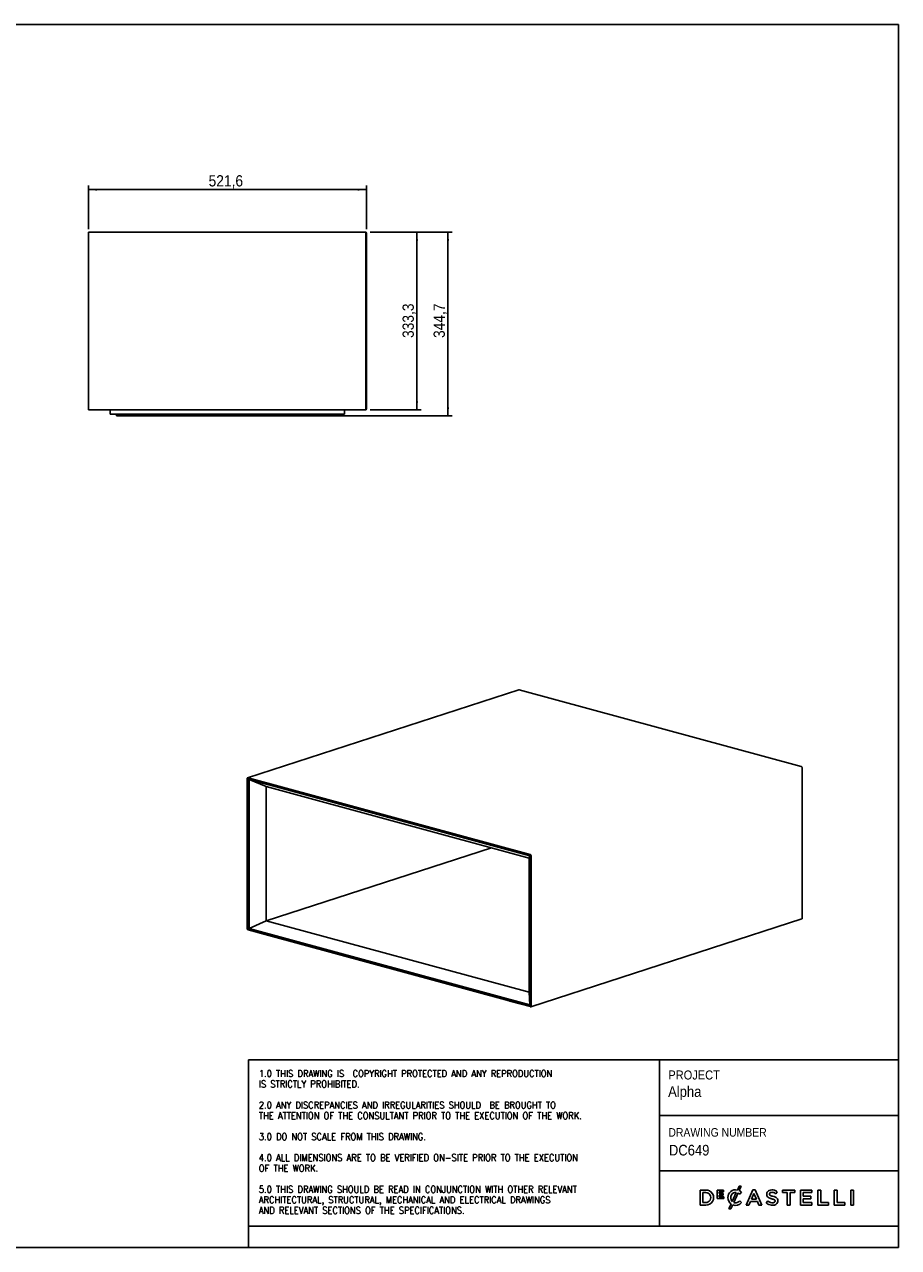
# Model space of a CAD drawing. Header units: millimetres. Extents: x 360 to 3640, y 24 to 2320.
# Tile 2 of 2: x 2000 to 3640, y 24 to 2320. Entities that reach past the tile are written whole.
import ezdxf

# ---------------------------------------------------------------- set-up
doc = ezdxf.new("R2010")
doc.units = ezdxf.units.MM
doc.header["$LTSCALE"] = 8
doc.linetypes.add('SLD-Solido', pattern=[0])
for name, color, linetype in [('NOTE', 3, 'SLD-Solido'), ('QUOTE', 1, 'SLD-Solido'), ('SCHIZZI', 9, 'Continuous')]:
    doc.layers.add(name, color=color, linetype=linetype)
doc.styles.add('SLDTEXTSTYLE0', font='GOTHIC.TTF', dxfattribs={"width": 0.913})
doc.styles.add('SLDTEXTSTYLE1', font='romans__.ttf', dxfattribs={"width": 0.893})
doc.dimstyles.new('SLDDIMSTYLE0', dxfattribs={"dimtxt": 21.166667, "dimasz": 16, "dimexe": 0, "dimexo": 0.0625, "dimgap": 5.291667, "dimtad": 1, "dimdec": 1, "dimrnd": 1e-09, "dimzin": 12, "dimdsep": 46, "dimtxsty": 'SLDTEXTSTYLE0', "dimsah": 1, "dimcen": 0.09, "dimadec": 0, "dimazin": 3, "dimtfac": 1, "dimtdec": 1, "dimtofl": 0, "dimtmove": 0, "dimatfit": 3, "dimfxl": 1, "dimfrac": 2, "dimtolj": 1, "dimtzin": 12, "dimarcsym": 0})

# ---------------------------------------------------------------- blocks, each defined once
blk = doc.blocks.new('_D_8')
at = {"layer": 'QUOTE', "transparency": 16777216}
for p, q in [((2120.3, 1936.2), (2120.3, 2018.3)), ((2641.9, 2010.3), (2120.3, 2010.3)), ((2641.9, 1936.2), (2641.9, 2018.3))]:
    blk.add_line(p, q, dxfattribs=at)
for points in [[(2120.3, 2010.3), (2136.3, 2008.3), (2136.3, 2012.3)], [(2641.9, 2010.3), (2625.9, 2012.3), (2625.9, 2008.3)]]:
    blk.add_solid(points, dxfattribs=at)
at = {"layer": 'QUOTE', "transparency": 16777216, "insert": (2345.9, 2037.4), "char_height": 21.17, "attachment_point": 1, "style": 'SLDTEXTSTYLE0'}
blk.add_mtext('521,6', dxfattribs=at)
blk = doc.blocks.new('_D_9')
at = {"layer": 'QUOTE', "transparency": 16777216}
for p, q in [((2649.3, 1930.3), (2744.8, 1930.3)), ((2736.8, 1930.3), (2736.8, 1597)), ((2649.3, 1597), (2744.8, 1597))]:
    blk.add_line(p, q, dxfattribs=at)
for points in [[(2736.8, 1930.3), (2734.8, 1914.3), (2738.8, 1914.3)], [(2736.8, 1597), (2738.8, 1613), (2734.8, 1613)]]:
    blk.add_solid(points, dxfattribs=at)
at = {"layer": 'QUOTE', "transparency": 16777216, "insert": (2709.8, 1731.8), "char_height": 21.17, "attachment_point": 1, "rotation": 90, "style": 'SLDTEXTSTYLE0'}
blk.add_mtext('333,3', dxfattribs=at)
blk = doc.blocks.new('_D_10')
at = {"layer": 'QUOTE', "transparency": 16777216}
for p, q in [((2649.3, 1930.3), (2803.1, 1930.3)), ((2795.1, 1585.7), (2795.1, 1930.3)), ((2203.4, 1585.7), (2803.1, 1585.7))]:
    blk.add_line(p, q, dxfattribs=at)
for points in [[(2795.1, 1930.3), (2793.1, 1914.3), (2797.1, 1914.3)], [(2795.1, 1585.7), (2797.1, 1601.7), (2793.1, 1601.7)]]:
    blk.add_solid(points, dxfattribs=at)
at = {"layer": 'QUOTE', "transparency": 16777216, "insert": (2768, 1731.8), "char_height": 21.17, "attachment_point": 1, "rotation": 90, "style": 'SLDTEXTSTYLE0'}
blk.add_mtext('344,7', dxfattribs=at)

msp = doc.modelspace()

# ---------------------------------------------------------------- linework, layer by layer
for p, q in [((2120.83, 1930.34), (2641.31, 1930.34)), ((2641.31, 1929.34), (2641.31, 1930.34)), ((2641.34, 1929.34), (2641.34, 1930.34)), ((2120.29, 1928.22), (2120.29, 1599.22)), ((2641.27, 1928.34), (2640.77, 1928.34)), ((2640.77, 1599.22), (2640.77, 1928.22)), ((2641.27, 1599.22), (2641.27, 1928.22)), ((2641.41, 1928.34), (2641.91, 1928.34)), ((2641.41, 1928.22), (2641.41, 1599.22)), ((2641.91, 1928.22), (2641.91, 1599.22)), ((2120.81, 1597.04), (2641.3, 1597.04)), ((2139.22, 1597.04), (2139.22, 1597.01)), ((2139.23, 1597.04), (2139.23, 1597.01)), ((2142.29, 1597.01), (2142.29, 1597.04)), ((2142.3, 1597.01), (2142.3, 1597.04)), ((2161.29, 1588.69), (2161.29, 1597.04)), ((2600.9, 1588.69), (2161.29, 1588.69)), ((2173.32, 1588.69), (2173.32, 1585.69)), ((2174.82, 1585.69), (2173.32, 1585.69)), ((2191.28, 1585.69), (2174.82, 1585.69)), ((2195.38, 1585.69), (2191.28, 1585.69)), ((2204.88, 1585.69), (2195.38, 1585.69)), ((2205.28, 1585.69), (2204.88, 1585.69)), ((2205.28, 1585.69), (2205.28, 1588.69)), ((2600.9, 1588.69), (2600.9, 1597.04)), ((2641.26, 1599.04), (2640.76, 1599.04)), ((2641.3, 1598.04), (2641.3, 1597.04)), ((2641.31, 1598.04), (2641.31, 1597.04)), ((2641.36, 1598.04), (2641.31, 1598.04)), ((2641.36, 1597.04), (2641.31, 1597.04)), ((2641.36, 1598.04), (2641.36, 1597.04)), ((2641.41, 1599.04), (2641.91, 1599.04)), ((2927.73, 1071.12), (2419.05, 906.26)), ((3457.98, 927.11), (2928.69, 1070.96)), ((3459.6, 642.5), (3459.6, 924.51)), ((2418.39, 905.16), (2418.92, 904.73)), ((2418.39, 623.05), (2418.39, 905.05)), ((2418.92, 622.61), (2418.92, 904.62)), ((2420.27, 905.18), (2419.76, 905.01)), ((2419.76, 905.01), (2950.41, 760.79)), ((2419.76, 905.01), (2419.76, 622.14)), ((2419.9, 906.15), (2419.9, 905.29)), ((2420.02, 906.1), (2949.3, 762.25)), ((2420.02, 905.25), (2420.02, 906.1)), ((2420.02, 905.25), (2949.3, 761.4)), ((2421.78, 902.74), (2948.45, 759.61)), ((2421.78, 623.31), (2421.78, 902.74)), ((2421.78, 902.74), (2453.77, 889.65)), ((2947.69, 755.42), (2453.77, 889.65)), ((2453.78, 889.65), (2453.78, 637.64)), ((2876.7, 774.71), (2453.78, 637.64)), ((2947.69, 755.42), (2948.45, 759.61)), ((2948.45, 759.61), (2948.45, 480.17)), ((2949.3, 761.4), (2949.3, 762.25)), ((2949.42, 762.21), (2949.42, 761.35)), ((2950.93, 759.77), (2950.4, 760.2)), ((2950.4, 760.09), (2950.4, 478.09)), ((2950.93, 759.66), (2950.93, 477.65)), ((2947.68, 503.42), (2947.68, 755.42)), ((2418.39, 622.89), (2418.93, 622.46)), ((2419.76, 622.14), (2950.39, 477.93)), ((2419.92, 620.45), (2419.92, 621.31)), ((2458.76, 610.75), (2419.99, 621.28)), ((2419.99, 621.28), (2419.99, 620.43)), ((2458.76, 609.89), (2419.99, 620.43)), ((2453.77, 637.64), (2421.78, 623.31)), ((2948.45, 480.17), (2421.78, 623.31)), ((2453.78, 637.64), (2453.77, 637.64)), ((2453.77, 637.64), (2947.69, 503.41)), ((2950.25, 476.39), (3458.92, 641.24)), ((2460.1, 611.18), (2458.76, 610.75)), ((2458.76, 610.75), (2458.76, 609.89)), ((2459.16, 610.02), (2458.76, 609.89)), ((2459.11, 610.89), (2460.05, 611.19)), ((2910.04, 488.33), (2459.11, 610.89)), ((2910.04, 487.48), (2459.16, 610.02)), ((2910.98, 488.64), (2910.04, 488.33)), ((2910.04, 488.33), (2910.04, 487.48)), ((2910.56, 487.64), (2910.04, 487.48)), ((2910.56, 487.93), (2911.94, 488.38)), ((2949.33, 477.39), (2910.56, 487.93)), ((2910.56, 487.93), (2910.56, 487.07)), ((2949.33, 476.53), (2910.56, 487.07)), ((2947.69, 503.41), (2947.68, 503.42)), ((2948.45, 480.17), (2947.69, 503.41)), ((2949.33, 477.39), (2949.33, 476.53)), ((2949.4, 476.5), (2949.4, 477.36)), ((2950.93, 477.49), (2950.39, 477.93))]:
    msp.add_line(p, q)
for points, knots in [([(2120.29, 1928.34), (2120.28, 1928.59), (2120.27, 1929.1), (2120.39, 1929.76), (2120.56, 1930.15), (2120.71, 1930.32), (2120.79, 1930.34), (2120.83, 1930.34)], [0, 0, 0, 0, 0.2328601, 0.4765948, 0.7317021, 0.8643336, 1, 1, 1, 1]), ([(2641.31, 1930.34), (2641.27, 1930.33), (2641.18, 1930.31), (2641.06, 1930.16), (2640.95, 1929.94), (2640.84, 1929.58), (2640.76, 1929.04), (2640.76, 1928.57), (2640.77, 1928.34)], [0, 0, 0, 0, 0.1481253, 0.2895909, 0.4244436, 0.5527382, 0.7888862, 1, 1, 1, 1]), ([(2641.31, 1929.34), (2641.31, 1929.34), (2641.3, 1929.33), (2641.27, 1929.23), (2641.25, 1929.03), (2641.24, 1928.7), (2641.26, 1928.46), (2641.27, 1928.34)], [0, 0, 0, 0, 0.1533332, 0.2982804, 0.5623903, 0.7955099, 1, 1, 1, 1]), ([(2641.31, 1930.34), (2641.32, 1930.34), (2641.33, 1930.34), (2641.33, 1930.34), (2641.34, 1930.34)], [0, 0, 0, 0, 0.5541628, 1, 1, 1, 1]), ([(2641.31, 1929.34), (2641.32, 1929.34), (2641.33, 1929.34), (2641.33, 1929.34), (2641.34, 1929.34)], [0, 0, 0, 0, 0.5541628, 1, 1, 1, 1]), ([(2641.34, 1930.34), (2641.34, 1930.34), (2641.35, 1930.34), (2641.36, 1930.34), (2641.36, 1930.34)], [0, 0, 0, 0, 0.565825, 1, 1, 1, 1]), ([(2641.34, 1929.34), (2641.34, 1929.34), (2641.35, 1929.34), (2641.36, 1929.34), (2641.36, 1929.34)], [0, 0, 0, 0, 0.565825, 1, 1, 1, 1]), ([(2641.91, 1928.34), (2641.91, 1928.59), (2641.92, 1929.1), (2641.8, 1929.76), (2641.64, 1930.15), (2641.48, 1930.32), (2641.4, 1930.34), (2641.36, 1930.34)], [0, 0, 0, 0, 0.2328461, 0.4765753, 0.7316869, 0.8643246, 1, 1, 1, 1]), ([(2641.41, 1928.34), (2641.42, 1928.47), (2641.44, 1928.72), (2641.43, 1929.05), (2641.4, 1929.3), (2641.37, 1929.33), (2641.36, 1929.34)], [0, 0, 0, 0, 0.2265551, 0.4675998, 0.7249245, 1, 1, 1, 1]), ([(2120.29, 1928.34), (2120.29, 1928.32), (2120.29, 1928.28), (2120.29, 1928.24), (2120.29, 1928.22)], [0, 0, 0, 0, 0.5615697, 1, 1, 1, 1]), ([(2640.77, 1928.22), (2640.77, 1928.24), (2640.77, 1928.28), (2640.77, 1928.33), (2640.77, 1928.34)], [0, 0, 0, 0, 0.5590998, 1, 1, 1, 1]), ([(2641.27, 1928.22), (2641.27, 1928.24), (2641.27, 1928.28), (2641.27, 1928.33), (2641.27, 1928.34)], [0, 0, 0, 0, 0.5590998, 1, 1, 1, 1]), ([(2641.41, 1928.34), (2641.41, 1928.32), (2641.41, 1928.28), (2641.41, 1928.24), (2641.41, 1928.22)], [0, 0, 0, 0, 0.5612515, 1, 1, 1, 1]), ([(2641.91, 1928.34), (2641.91, 1928.32), (2641.91, 1928.28), (2641.91, 1928.24), (2641.91, 1928.22)], [0, 0, 0, 0, 0.5612515, 1, 1, 1, 1]), ([(2120.81, 1597.04), (2120.77, 1597.05), (2120.69, 1597.07), (2120.56, 1597.22), (2120.46, 1597.43), (2120.35, 1597.79), (2120.27, 1598.33), (2120.28, 1598.81), (2120.28, 1599.04)], [0, 0, 0, 0, 0.14553663, 0.28516936, 0.41894055, 0.54689875, 0.78455952, 1, 1, 1, 1]), ([(2120.29, 1599.22), (2120.29, 1599.18), (2120.29, 1599.12), (2120.28, 1599.06), (2120.28, 1599.04)], [0, 0, 0, 0, 0.5586751, 1, 1, 1, 1]), ([(2640.76, 1599.04), (2640.76, 1598.79), (2640.74, 1598.29), (2640.86, 1597.63), (2641.02, 1597.24), (2641.18, 1597.06), (2641.26, 1597.05), (2641.3, 1597.04)], [0, 0, 0, 0, 0.2305481, 0.4735349, 0.7294167, 0.8630056, 1, 1, 1, 1]), ([(2640.76, 1599.04), (2640.77, 1599.07), (2640.77, 1599.13), (2640.77, 1599.19), (2640.77, 1599.22)], [0, 0, 0, 0, 0.5622792, 1, 1, 1, 1]), ([(2641.26, 1599.04), (2641.25, 1598.92), (2641.22, 1598.66), (2641.23, 1598.33), (2641.26, 1598.09), (2641.28, 1598.05), (2641.3, 1598.04)], [0, 0, 0, 0, 0.22431614, 0.46471765, 0.72283938, 1, 1, 1, 1]), ([(2641.26, 1599.04), (2641.27, 1599.07), (2641.27, 1599.13), (2641.27, 1599.19), (2641.27, 1599.22)], [0, 0, 0, 0, 0.5622792, 1, 1, 1, 1]), ([(2641.31, 1598.04), (2641.31, 1598.04), (2641.3, 1598.04), (2641.3, 1598.04), (2641.3, 1598.04)], [0, 0, 0, 0, 0.5634289, 1, 1, 1, 1]), ([(2641.31, 1597.04), (2641.31, 1597.04), (2641.3, 1597.04), (2641.3, 1597.04), (2641.3, 1597.04)], [0, 0, 0, 0, 0.5634289, 1, 1, 1, 1]), ([(2641.38, 1598.04), (2641.38, 1598.04), (2641.37, 1598.04), (2641.37, 1598.04), (2641.36, 1598.04)], [0, 0, 0, 0, 0.5565641, 1, 1, 1, 1]), ([(2641.38, 1597.04), (2641.38, 1597.04), (2641.37, 1597.04), (2641.37, 1597.04), (2641.36, 1597.04)], [0, 0, 0, 0, 0.5565641, 1, 1, 1, 1]), ([(2641.38, 1598.04), (2641.38, 1598.04), (2641.39, 1598.05), (2641.42, 1598.15), (2641.44, 1598.35), (2641.44, 1598.68), (2641.42, 1598.92), (2641.41, 1599.04)], [0, 0, 0, 0, 0.15049027, 0.29346046, 0.55617342, 0.7910307, 1, 1, 1, 1]), ([(2641.38, 1597.04), (2641.42, 1597.05), (2641.51, 1597.07), (2641.63, 1597.22), (2641.73, 1597.43), (2641.84, 1597.79), (2641.92, 1598.33), (2641.91, 1598.81), (2641.91, 1599.04)], [0, 0, 0, 0, 0.1455366, 0.2851694, 0.4189406, 0.5468988, 0.7845595, 1, 1, 1, 1]), ([(2641.41, 1599.22), (2641.41, 1599.18), (2641.41, 1599.12), (2641.41, 1599.06), (2641.41, 1599.04)], [0, 0, 0, 0, 0.5586751, 1, 1, 1, 1]), ([(2641.91, 1599.22), (2641.91, 1599.18), (2641.91, 1599.12), (2641.91, 1599.06), (2641.91, 1599.04)], [0, 0, 0, 0, 0.5586751, 1, 1, 1, 1]), ([(2927.74, 1071.08), (2927.82, 1071.11), (2927.97, 1071.18), (2928.27, 1071.13), (2928.47, 1071.04), (2928.57, 1071)], [0, 0, 0, 0, 0.3239952, 0.6581709, 1, 1, 1, 1]), ([(2928.69, 1070.96), (2928.67, 1070.97), (2928.63, 1070.98), (2928.59, 1071), (2928.57, 1071)], [0, 0, 0, 0, 0.565825, 1, 1, 1, 1]), ([(3458.09, 927.06), (3458.07, 927.07), (3458.03, 927.09), (3457.99, 927.1), (3457.98, 927.11)], [0, 0, 0, 0, 0.5541628, 1, 1, 1, 1]), ([(3458.09, 927.06), (3458.21, 927), (3458.43, 926.87), (3458.73, 926.58), (3459, 926.26), (3459.28, 925.81), (3459.53, 925.24), (3459.58, 924.82), (3459.6, 924.62)], [0, 0, 0, 0, 0.1481253, 0.2895909, 0.4244436, 0.5527382, 0.7888862, 1, 1, 1, 1]), ([(3459.6, 924.51), (3459.6, 924.53), (3459.6, 924.57), (3459.6, 924.6), (3459.6, 924.62)], [0, 0, 0, 0, 0.5590998, 1, 1, 1, 1]), ([(2419.9, 906.15), (2419.79, 906.2), (2419.57, 906.29), (2419.26, 906.31), (2419, 906.26), (2418.72, 906.09), (2418.47, 905.74), (2418.42, 905.35), (2418.39, 905.16)], [0, 0, 0, 0, 0.1481253, 0.2895909, 0.4244436, 0.5527382, 0.7888862, 1, 1, 1, 1]), ([(2418.39, 905.05), (2418.39, 905.07), (2418.39, 905.11), (2418.39, 905.15), (2418.39, 905.16)], [0, 0, 0, 0, 0.5590998, 1, 1, 1, 1]), ([(2419.9, 905.29), (2419.83, 905.31), (2419.69, 905.35), (2419.44, 905.35), (2419.18, 905.25), (2418.98, 905.03), (2418.94, 904.82), (2418.92, 904.73)], [0, 0, 0, 0, 0.1533332, 0.2982804, 0.5623903, 0.7955099, 1, 1, 1, 1]), ([(2418.92, 904.62), (2418.92, 904.64), (2418.92, 904.67), (2418.92, 904.71), (2418.92, 904.73)], [0, 0, 0, 0, 0.5590998, 1, 1, 1, 1]), ([(2419.9, 906.15), (2419.92, 906.14), (2419.96, 906.12), (2420, 906.11), (2420.02, 906.1)], [0, 0, 0, 0, 0.5541628, 1, 1, 1, 1]), ([(2419.9, 905.29), (2419.92, 905.28), (2419.96, 905.27), (2420, 905.25), (2420.02, 905.25)], [0, 0, 0, 0, 0.5541628, 1, 1, 1, 1]), ([(2949.3, 762.25), (2949.33, 762.25), (2949.36, 762.23), (2949.4, 762.21), (2949.42, 762.21)], [0, 0, 0, 0, 0.565825, 1, 1, 1, 1]), ([(2949.3, 761.4), (2949.33, 761.39), (2949.36, 761.37), (2949.4, 761.36), (2949.42, 761.35)], [0, 0, 0, 0, 0.565825, 1, 1, 1, 1]), ([(2950.93, 759.77), (2950.9, 759.98), (2950.83, 760.43), (2950.5, 761.16), (2950.1, 761.69), (2949.73, 762.03), (2949.52, 762.15), (2949.42, 762.21)], [0, 0, 0, 0, 0.23286007, 0.47659477, 0.73170213, 0.8643336, 1, 1, 1, 1]), ([(2950.4, 760.2), (2950.37, 760.31), (2950.32, 760.53), (2950.1, 760.87), (2949.8, 761.19), (2949.55, 761.3), (2949.42, 761.35)], [0, 0, 0, 0, 0.2265722, 0.4676255, 0.7249457, 1, 1, 1, 1]), ([(2950.4, 760.2), (2950.4, 760.18), (2950.4, 760.15), (2950.4, 760.11), (2950.4, 760.09)], [0, 0, 0, 0, 0.5615697, 1, 1, 1, 1]), ([(2950.93, 759.77), (2950.93, 759.75), (2950.93, 759.71), (2950.93, 759.67), (2950.93, 759.66)], [0, 0, 0, 0, 0.5615697, 1, 1, 1, 1]), ([(2418.39, 622.89), (2418.39, 622.92), (2418.39, 622.97), (2418.39, 623.02), (2418.39, 623.05)], [0, 0, 0, 0, 0.5622792, 1, 1, 1, 1]), ([(2418.39, 622.89), (2418.43, 622.68), (2418.5, 622.24), (2418.83, 621.51), (2419.23, 620.98), (2419.61, 620.63), (2419.81, 620.51), (2419.92, 620.45)], [0, 0, 0, 0, 0.2305481, 0.4735349, 0.7294167, 0.8630056, 1, 1, 1, 1]), ([(2418.93, 622.46), (2418.92, 622.48), (2418.92, 622.54), (2418.92, 622.59), (2418.92, 622.61)], [0, 0, 0, 0, 0.5622792, 1, 1, 1, 1]), ([(2418.93, 622.46), (2418.95, 622.35), (2419.01, 622.13), (2419.22, 621.79), (2419.53, 621.48), (2419.79, 621.37), (2419.92, 621.31)], [0, 0, 0, 0, 0.2243161, 0.4647177, 0.7228394, 1, 1, 1, 1]), ([(2419.99, 621.28), (2419.97, 621.29), (2419.95, 621.3), (2419.93, 621.31), (2419.92, 621.31)], [0, 0, 0, 0, 0.5634289, 1, 1, 1, 1]), ([(2419.99, 620.43), (2419.97, 620.43), (2419.95, 620.44), (2419.93, 620.45), (2419.92, 620.45)], [0, 0, 0, 0, 0.5634289, 1, 1, 1, 1]), ([(3459.6, 642.35), (3459.57, 642.15), (3459.5, 641.73), (3459.24, 641.36), (3458.99, 641.3), (3458.91, 641.28)], [0, 0, 0, 0, 0.38222784, 0.78507786, 1, 1, 1, 1]), ([(3459.6, 642.35), (3459.6, 642.38), (3459.6, 642.43), (3459.6, 642.48), (3459.6, 642.5)], [0, 0, 0, 0, 0.5622792, 1, 1, 1, 1]), ([(2949.4, 477.36), (2949.39, 477.37), (2949.37, 477.37), (2949.34, 477.38), (2949.33, 477.39)], [0, 0, 0, 0, 0.5565641, 1, 1, 1, 1]), ([(2949.4, 476.5), (2949.39, 476.51), (2949.37, 476.52), (2949.34, 476.53), (2949.33, 476.53)], [0, 0, 0, 0, 0.5565641, 1, 1, 1, 1]), ([(2949.4, 477.36), (2949.47, 477.34), (2949.61, 477.31), (2949.86, 477.31), (2950.12, 477.4), (2950.32, 477.62), (2950.37, 477.83), (2950.39, 477.93)], [0, 0, 0, 0, 0.1504903, 0.2934605, 0.5561734, 0.7910307, 1, 1, 1, 1]), ([(2949.4, 476.5), (2949.51, 476.46), (2949.73, 476.36), (2950.03, 476.34), (2950.3, 476.39), (2950.58, 476.56), (2950.84, 476.9), (2950.9, 477.3), (2950.93, 477.49)], [0, 0, 0, 0, 0.14553663, 0.28516936, 0.41894055, 0.54689875, 0.78455952, 1, 1, 1, 1]), ([(2950.4, 478.09), (2950.4, 478.06), (2950.4, 478.01), (2950.39, 477.95), (2950.39, 477.93)], [0, 0, 0, 0, 0.55867511, 1, 1, 1, 1]), ([(2950.93, 477.65), (2950.93, 477.62), (2950.93, 477.57), (2950.93, 477.52), (2950.93, 477.49)], [0, 0, 0, 0, 0.5586751, 1, 1, 1, 1])]:
    msp.add_open_spline(points, degree=3, knots=knots)
at = {"layer": 'SCHIZZI'}
msp.add_line((3640.27, 2320.32), (360.43, 2320.32), dxfattribs=at)
at = {"layer": 'SCHIZZI', "color": 7, "true_color": 0xffffff}
for p, q in [((3640.43, 24.32), (3640.27, 2320.32)), ((2420.88, 376.52), (2420.88, 64.32)), ((2420.88, 376.52), (3640.41, 376.52)), ((3192.23, 376.52), (3192.23, 64.32)), ((3192.23, 271.88), (3640.41, 271.88)), ((3192.23, 168.16), (3640.42, 168.16)), ((3341.49, 139.72), (3338.1, 132.27)), ((3345.4, 139.72), (3341.49, 139.72)), ((3341.52, 131.19), (3345.4, 139.72)), ((3278.59, 132.23), (3268.05, 132.23)), ((3268.05, 132.23), (3268.05, 104.05)), ((3273.23, 108.79), (3273.23, 127.48)), ((3273.23, 127.48), (3278.59, 127.48)), ((3312.23, 132.03), (3300.44, 132.03)), ((3300.44, 132.03), (3300.44, 116.4)), ((3300.44, 116.4), (3312.34, 116.4)), ((3303.86, 125.8), (3303.86, 128.98)), ((3303.86, 128.98), (3312.23, 128.98)), ((3311.23, 125.8), (3303.86, 125.8)), ((3303.86, 122.74), (3311.23, 122.74)), ((3303.86, 119.46), (3303.86, 122.74)), ((3312.34, 119.46), (3303.86, 119.46)), ((3311.23, 122.74), (3311.23, 125.8)), ((3312.23, 128.98), (3312.23, 132.03)), ((3312.34, 116.4), (3312.34, 119.46)), ((3320.21, 118), (3320.21, 118.06)), ((3336.02, 127.83), (3328.36, 111.03)), ((3331.35, 109), (3339.41, 126.71)), ((3342.52, 124.39), (3345.85, 128.23)), ((3345.85, 128.23), (3345.76, 128.32)), ((3366.77, 132.43), (3354.38, 104.05)), ((3364.49, 115.41), (3369.06, 126.07)), ((3373.67, 115.41), (3364.49, 115.41)), ((3371.5, 132.43), (3366.77, 132.43)), ((3369.06, 126.07), (3373.67, 115.41)), ((3371.54, 132.34), (3371.5, 132.43)), ((3383.9, 104.05), (3371.54, 132.34)), ((3410.15, 125.16), (3412.94, 129.09)), ((3445.7, 132.23), (3422.77, 132.23)), ((3422.77, 132.23), (3422.77, 127.41)), ((3422.77, 127.41), (3431.62, 127.41)), ((3431.62, 127.41), (3431.62, 104.05)), ((3436.85, 104.05), (3436.85, 127.41)), ((3436.85, 127.41), (3445.7, 127.41)), ((3445.7, 127.41), (3445.7, 132.23)), ((3477.54, 132.23), (3456.57, 132.23)), ((3456.57, 132.23), (3456.57, 104.05)), ((3461.76, 120.59), (3461.76, 127.56)), ((3461.76, 127.56), (3477.54, 127.56)), ((3475.75, 120.59), (3461.76, 120.59)), ((3461.76, 115.93), (3475.75, 115.93)), ((3461.76, 108.71), (3461.76, 115.93)), ((3475.75, 115.93), (3475.75, 120.59)), ((3477.54, 127.56), (3477.54, 132.23)), ((3494.45, 132.23), (3489.26, 132.23)), ((3489.26, 132.23), (3489.26, 104.05)), ((3494.45, 108.79), (3494.45, 132.23)), ((3525.1, 132.23), (3519.92, 132.23)), ((3519.92, 132.23), (3519.92, 104.05)), ((3525.1, 108.79), (3525.1, 132.23)), ((3550.85, 132.23), (3550.85, 104.05)), ((3556.03, 132.23), (3550.85, 132.23)), ((3556.03, 104.05), (3556.03, 132.23)), ((3268.05, 104.05), (3278.59, 104.05)), ((3278.59, 108.79), (3273.23, 108.79)), ((3326.14, 106.17), (3321.92, 96.9)), ((3321.92, 96.9), (3325.84, 96.9)), ((3325.84, 96.9), (3329.3, 104.5)), ((3346.05, 108.65), (3342.71, 112.03)), ((3345.96, 108.56), (3346.05, 108.65)), ((3354.38, 104.05), (3359.7, 104.05)), ((3359.7, 104.05), (3362.57, 110.78)), ((3362.57, 110.78), (3375.58, 110.78)), ((3375.58, 110.78), (3378.41, 104.05)), ((3378.41, 104.05), (3383.9, 104.05)), ((3395.14, 111.89), (3392.01, 108.18)), ((3431.62, 104.05), (3436.85, 104.05)), ((3456.57, 104.05), (3477.74, 104.05)), ((3477.74, 108.71), (3461.76, 108.71)), ((3477.74, 104.05), (3477.74, 108.71)), ((3489.26, 104.05), (3509.11, 104.05)), ((3509.11, 108.79), (3494.45, 108.79)), ((3509.11, 104.05), (3509.11, 108.79)), ((3519.92, 104.05), (3539.77, 104.05)), ((3539.77, 108.79), (3525.1, 108.79)), ((3539.77, 104.05), (3539.77, 108.79)), ((3550.85, 104.05), (3556.03, 104.05)), ((2420.88, 64.32), (2420.88, 24.32)), ((2420.88, 64.32), (3640.43, 64.32)), ((360.43, 24.32), (3640.43, 24.32))]:
    msp.add_line(p, q, dxfattribs=at)
for centre, radius, start, end in [((3279.35, 118.14), 14.11, 266.90157, 93.09843), ((3278.79, 118.14), 9.35, 268.76628, 91.23372), ((3334.66, 118.23), 14.46, 76.24523, 180.89091), ((3334.98, 118), 14.77, 180, 233.25786), ((3336.43, 118.23), 10.81, 153.58432, 221.73663), ((3334.64, 119.11), 8.82, 81.04863, 153.58432), ((3332.29, 113.9), 14.65, 45.72598, 60.90731), ((3335.24, 117.35), 15.2, 45.71394, 65.58709), ((3402.16, 124.21), 9.09, 162.43966, 192.31941), ((3399.2, 123.4), 6.02, 190.78984, 232.66765), ((3400.92, 124.34), 7.87, 114.63446, 160.64301), ((3402.33, 127.5), 11.18, 232.66765, 251.27083), ((3402.61, 120.66), 11.92, 89.50788, 114.63446), ((3401.33, 124.78), 3.13, 146.85935, 193.31029), ((3400.83, 124.66), 2.62, 193.31029, 230.56735), ((3401.89, 123.84), 4.14, 98.98092, 140.32353), ((3407.48, 140.54), 25.19, 249.70068, 255.51463), ((3403.25, 127.95), 6.7, 232.44778, 252.59774), ((3397.84, 103.21), 13.36, 73.32325, 75.51463), ((3402.7, 118.75), 9.3, 77.54474, 98.98092), ((3411.76, 151.35), 31.59, 250.55867, 257.31246), ((3405.92, 131.86), 16.41, 254.99999, 258.29329), ((3397.86, 92.96), 23.31, 70.27129, 78.29329), ((3402.83, 115.72), 16.86, 72.44471, 90.39732), ((3401.46, 114.33), 13.88, 51.25781, 76.47292), ((3400.51, 100.03), 20.95, 64.63254, 78.09895), ((3403, 106.87), 8.49, 58.43436, 71.28416), ((3402.14, 115.07), 17.69, 52.42183, 70.96437), ((3406.63, 111.94), 7.57, 28.77124, 67.85987), ((3404.68, 112.17), 9.23, 338.409, 21.69569), ((3334.67, 118.7), 15.18, 249.30365, 318.58458), ((3334.83, 117.73), 9.4, 248.28377, 285.8766), ((3333.8, 120.31), 12.17, 287.21436, 317.11848), ((3403.6, 120.9), 17.21, 227.67997, 255.77334), ((3404.5, 121.57), 13.46, 225.98856, 252.68232), ((3403.8, 121.66), 18, 255.77334, 272.44794), ((3403.85, 119.5), 11.29, 252.68232, 275.6739), ((3404.26, 115.53), 11.85, 271.47111, 299.92604), ((3404.54, 113.51), 5.26, 274.6813, 307.58878), ((3406.03, 111.68), 2.81, 27.46177, 59.71525), ((3405.95, 111.52), 2.82, 309.48388, 346.59381), ((3405.4, 111.65), 3.39, 346.59381, 22.92671), ((3406.53, 111.58), 7.3, 299.92604, 337.37946)]:
    msp.add_arc(centre, radius, start, end, dxfattribs=at)

# ---------------------------------------------------------------- texts
at = {"layer": 'NOTE', "color": 7, "true_color": 0xffffff, "attachment_point": 1}
for s, insert, char_height, style in [('1.0 THIS DRAWING IS  COPYRIGHT PROTECTED AND ANY REPRODUCTION', (2440.17, 357.37), 12.8, 'SLDTEXTSTYLE1'), ('PROJECT', (3208.63, 356.72), 16.933, 'SLDTEXTSTYLE0'), ('IS STRICTLY PROHIBITED.', (2440.17, 337.62), 12.8, 'SLDTEXTSTYLE1'), ('Alpha', (3208.1, 327.11), 20, 'SLDTEXTSTYLE0'), ('THE ATTENTION OF THE CONSULTANT PRIOR TO THE EXECUTION OF THE WORK.', (2440.17, 278.35), 12.8, 'SLDTEXTSTYLE1'), ('2.0 ANY DISCREPANCIES AND IRREGULARITIES SHOULD  BE BROUGHT TO ', (2440.17, 298.1), 12.8, 'SLDTEXTSTYLE1'), ('3.0 DO NOT SCALE FROM THIS DRAWING.', (2440.17, 238.84), 12.8, 'SLDTEXTSTYLE1'), ('DRAWING NUMBER', (3208.63, 248.49), 16, 'SLDTEXTSTYLE0'), (' DC649', (3202.79, 217.12), 20, 'SLDTEXTSTYLE0'), ('4.0 ALL DIMENSIONS ARE TO BE VERIFIED ON-SITE PRIOR TO THE EXECUTION ', (2440.17, 199.33), 12.8, 'SLDTEXTSTYLE1'), ('OF THE WORK.', (2440.17, 179.57), 12.8, 'SLDTEXTSTYLE1'), ('5.0 THIS DRAWING SHOULD BE READ IN CONJUNCTION WITH OTHER RELEVANT ', (2440.17, 140.06), 12.8, 'SLDTEXTSTYLE1'), ('ARCHITECTURAL, STRUCTURAL, MECHANICAL AND ELECTRICAL DRAWINGS ', (2440.17, 120.3), 12.8, 'SLDTEXTSTYLE1'), ('AND RELEVANT SECTIONS OF THE SPECIFICATIONS.', (2440.17, 100.55), 12.8, 'SLDTEXTSTYLE1')]:
    msp.add_mtext(s, dxfattribs=dict(at, insert=insert, char_height=char_height, style=style))

# ---------------------------------------------------------------- dimensions: what is measured, and where the dimension line sits
at = {"layer": 'QUOTE'}
dim = msp.add_linear_dim(base=(2120.29, 2010.35), p1=(2641.91, 1928.22), p2=(2120.29, 1928.22), dimstyle='SLDDIMSTYLE0', dxfattribs=at)
dim.commit()
dim.dimension.update_dxf_attribs({"geometry": '_D_8', "text_midpoint": (2381.1, 2010.35), "dimtype": 160})
for base, p1, p2, picture, middle in [((2795.064, 1930.344), (2195.3764, 1585.6909), (2641.3138, 1930.344), '_D_10', (2795.064, 1766.9756)), ((2736.79, 1597.04), (2641.31, 1930.34), (2641.3, 1597.04), '_D_9', (2736.79, 1766.98))]:
    dim = msp.add_linear_dim(base=base, p1=p1, p2=p2, angle=90, dimstyle='SLDDIMSTYLE0', dxfattribs=at)
    dim.commit()
    dim.dimension.update_dxf_attribs({"geometry": picture, "text_midpoint": middle, "dimtype": 160})

doc.saveas('drawing.dxf')
